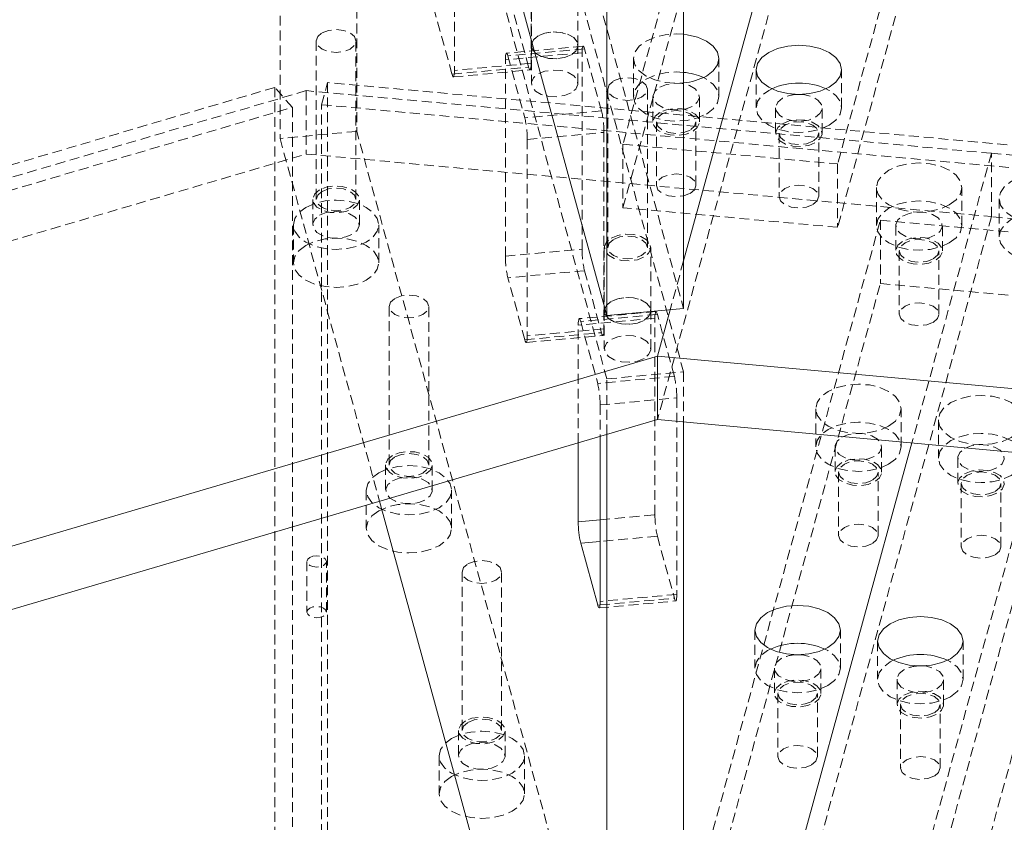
# Model space of a CAD drawing. Header units: millimetres. Extents: x 1529 to 6255, y 1713 to 5797.
# Tile 64 of 82: x 4929 to 5056, y 5173 to 5277. Entities that reach past the tile are written whole.
import ezdxf

# ---------------------------------------------------------------- set-up
doc = ezdxf.new("R2010")
doc.units = ezdxf.units.MM
doc.linetypes.add('HIDDEN', pattern=[1.905, 1.27, -0.635])

msp = doc.modelspace()

# ---------------------------------------------------------------- linework, layer by layer
at = {"color": 7, "linetype": 'HIDDEN', "lineweight": 0}
for p, q in [((4972.771, 5393.12), (5014.875, 5239.654)), ((5004.998, 5230.586), (4962.894, 5384.051)), ((4962.894, 5384.051), (4962.894, 5261.57)), ((5014.875, 5231.489), (4972.771, 5384.954)), ((4972.771, 5384.954), (4972.771, 5262.473)), ((5040.224, 5381.689), (5007.06, 5260.811)), ((5054.521, 5382.135), (5011.501, 5225.336)), ((5067.879, 5379.16), (5034.715, 5258.282)), ((5007.06, 5252.645), (5040.224, 5373.524)), ((5067.879, 5370.995), (5034.715, 5250.117)), ((4995.231, 5271.245), (4995.231, 5296.558)), ((4985.354, 5295.655), (4985.354, 5270.342)), ((4995.271, 5281.725), (4995.271, 5273.559)), ((5001.271, 5273.559), (5001.271, 5281.725)), ((4994.918, 5270.752), (4992.728, 5278.735)), ((4985.041, 5269.849), (4982.851, 5277.832)), ((4967.562, 5274.124), (4967.562, 5253.711)), ((4972.662, 5253.711), (4972.662, 5274.124)), ((5001.932, 5273.461), (4992.055, 5272.558)), ((4995.271, 5273.559), (4995.271, 5268.66)), ((5001.271, 5268.66), (5001.271, 5273.559)), ((5001.801, 5272.61), (4991.924, 5271.707)), ((5002.114, 5273.103), (4992.237, 5272.2)), ((4992.237, 5272.2), (4994.427, 5264.217)), ((5001.801, 5247.297), (5001.801, 5272.61)), ((5004.304, 5265.12), (5002.114, 5273.103)), ((4995.231, 5271.245), (4985.354, 5270.342)), ((4991.924, 5246.394), (4991.924, 5271.707)), ((5008.424, 5271.855), (5008.424, 5266.956)), ((5019.424, 5266.956), (5019.424, 5271.855)), ((4985.041, 5269.849), (4994.918, 5270.752)), ((4985.223, 5269.491), (4995.1, 5270.394)), ((5024.227, 5270.411), (5024.227, 5265.511)), ((5035.227, 5265.511), (5035.227, 5270.411)), ((4968.243, 5265.91), (4969.025, 5268.761)), ((5079.315, 5258.676), (4969.025, 5268.761)), ((4969.025, 5268.761), (4969.025, 4700.448)), ((4962.216, 5268.138), (4595.2, 5160.183)), ((4966.268, 5267.723), (4596.325, 5158.908)), ((4964.486, 5265.566), (4962.216, 5268.138)), ((4962.216, 5268.138), (4962.216, 4699.826)), ((5054.521, 5259.654), (4966.268, 5267.723)), ((4966.268, 5267.723), (4966.268, 5259.558)), ((5005.107, 5267.927), (5005.107, 5247.514)), ((5010.207, 5247.514), (5010.207, 5267.927)), ((4968.243, 5265.91), (5538.738, 5213.747)), ((4968.243, 4697.597), (4968.243, 5265.91)), ((5010.924, 5266.956), (5010.924, 5263.69)), ((5016.924, 5263.69), (5016.924, 5266.956)), ((4529.449, 5137.603), (4964.486, 5265.566)), ((4964.486, 5265.566), (4964.486, 4697.254)), ((5004.304, 5265.12), (4994.427, 5264.217)), ((5026.727, 5265.511), (5026.727, 5262.245)), ((5032.727, 5262.245), (5032.727, 5265.511)), ((5011.374, 5263.69), (5011.374, 5255.525)), ((5016.474, 5255.525), (5016.474, 5263.69)), ((4972.771, 5262.473), (4962.894, 5261.57)), ((5014.875, 5109.008), (4972.771, 5262.473)), ((4994.74, 5261.444), (5004.617, 5262.347)), ((5004.617, 5262.347), (5004.617, 5237.034)), ((5027.177, 5262.245), (5027.177, 5254.08)), ((5032.277, 5254.08), (5032.277, 5262.245)), ((4962.894, 5261.57), (4975.722, 5214.812)), ((4994.74, 5261.444), (4994.74, 5236.131)), ((5007.06, 5260.811), (5034.715, 5258.282)), ((5007.06, 5260.811), (5007.06, 5252.645)), ((4527.667, 5130.547), (4966.268, 5259.558)), ((4966.268, 5259.558), (5054.521, 5251.489)), ((5054.521, 5259.654), (5044.283, 5222.338)), ((5054.521, 5251.489), (5054.521, 5259.654)), ((5054.521, 5259.654), (5082.285, 5257.116)), ((5034.715, 5258.282), (5034.715, 5250.117)), ((5039.711, 5255.245), (5039.711, 5250.346)), ((5050.711, 5250.346), (5050.711, 5255.245)), ((4967.112, 5253.711), (4967.112, 5250.444)), ((4973.112, 5250.444), (4973.112, 5253.711)), ((5055.514, 5253.8), (5055.514, 5248.901)), ((5034.715, 5250.117), (5007.06, 5252.645)), ((5007.06, 5130.164), (5040.224, 5251.043)), ((5054.521, 5251.489), (5011.501, 5094.689)), ((5040.224, 5251.043), (5067.879, 5248.514)), ((5040.224, 5251.043), (5040.224, 5242.877)), ((5452.461, 5215.104), (5054.521, 5251.489)), ((4964.612, 5250.444), (4964.612, 5245.545)), ((4975.612, 5245.545), (4975.612, 5250.444)), ((5032.687, 5092.752), (5075.707, 5249.552)), ((5042.211, 5250.346), (5042.211, 5247.08)), ((5048.211, 5247.08), (5048.211, 5250.346)), ((5067.879, 5248.514), (5034.715, 5127.636)), ((4991.924, 5246.394), (5001.801, 5247.297)), ((5004.657, 5247.514), (5004.657, 5239.348)), ((5010.657, 5239.348), (5010.657, 5247.514)), ((5042.661, 5247.08), (5042.661, 5238.914)), ((5047.761, 5238.914), (5047.761, 5247.08)), ((5014.875, 5245.799), (5013.146, 5239.496)), ((5002.114, 5244.524), (4992.237, 5243.621)), ((5002.114, 5244.524), (5004.304, 5236.541)), ((4994.427, 5235.638), (4992.237, 5243.621)), ((5007.06, 5121.999), (5040.224, 5242.877)), ((5040.224, 5242.877), (5067.879, 5240.348)), ((4976.948, 5239.913), (4976.948, 5219.5)), ((4982.048, 5219.5), (4982.048, 5239.913)), ((5011.318, 5239.251), (5001.441, 5238.348)), ((5004.657, 5239.348), (5004.657, 5234.449)), ((5010.657, 5234.449), (5010.657, 5239.348)), ((5034.715, 5119.47), (5067.879, 5240.348)), ((5011.187, 5238.399), (5001.31, 5237.496)), ((5011.5, 5238.892), (5001.623, 5237.989)), ((5001.623, 5237.989), (5003.813, 5230.006)), ((5011.187, 5213.087), (5011.187, 5238.399)), ((5013.69, 5230.91), (5011.5, 5238.892)), ((5004.617, 5237.034), (4994.74, 5236.131)), ((5001.31, 5222.338), (5001.31, 5237.496)), ((4994.427, 5235.638), (5004.304, 5236.541)), ((4994.609, 5235.28), (5004.486, 5236.183)), ((5013.69, 5230.91), (5003.813, 5230.006)), ((5004.998, 5230.586), (5014.875, 5231.489)), ((5004.998, 5223.423), (5004.998, 5230.586)), ((5014.875, 5231.489), (5014.875, 5225.027)), ((5004.126, 5227.233), (5014.003, 5228.136)), ((5014.003, 5228.136), (5014.003, 5202.823)), ((5004.126, 5227.233), (5004.126, 5223.166)), ((5031.89, 5226.736), (5031.89, 5221.837)), ((5042.89, 5221.837), (5042.89, 5226.736)), ((5047.692, 5225.291), (5047.692, 5220.392)), ((5034.389, 5221.837), (5034.389, 5218.571)), ((5040.389, 5218.571), (5040.389, 5221.837)), ((5050.193, 5220.392), (5050.193, 5217.126)), ((4976.498, 5219.5), (4976.498, 5216.234)), ((4982.498, 5216.234), (4982.498, 5219.5)), ((5034.84, 5218.571), (5034.84, 5210.405)), ((5039.939, 5210.405), (5039.939, 5218.571)), ((5050.643, 5217.126), (5050.643, 5208.96)), ((5055.743, 5208.96), (5055.743, 5217.126)), ((4973.998, 5216.234), (4973.998, 5211.334)), ((4984.998, 5211.334), (4984.998, 5216.234)), ((5004.126, 5212.441), (5011.187, 5213.087)), ((5011.5, 5210.313), (5004.126, 5209.639)), ((5011.5, 5210.313), (5013.69, 5202.331)), ((4966.367, 5207.072), (4966.367, 5200.539)), ((4968.867, 5200.539), (4968.867, 5207.072)), ((4986.334, 5205.702), (4986.334, 5185.289)), ((4991.434, 5185.289), (4991.434, 5205.703)), ((5014.003, 5202.823), (5004.126, 5201.92)), ((5003.995, 5201.069), (5013.872, 5201.972)), ((5004.109, 5201.455), (5013.69, 5202.331)), ((5024.068, 5198.227), (5024.068, 5193.328)), ((5035.068, 5193.328), (5035.068, 5198.227)), ((5039.871, 5196.782), (5039.871, 5191.883)), ((5050.871, 5191.883), (5050.871, 5196.782)), ((5026.568, 5193.328), (5026.568, 5190.062)), ((5032.568, 5190.062), (5032.568, 5193.328)), ((5042.371, 5191.883), (5042.371, 5188.617)), ((5048.371, 5188.617), (5048.371, 5191.883)), ((5027.018, 5190.062), (5027.018, 5181.896)), ((5032.118, 5181.896), (5032.118, 5190.062)), ((5042.821, 5188.617), (5042.821, 5180.451)), ((5047.921, 5180.451), (5047.921, 5188.617)), ((4985.884, 5185.289), (4985.884, 5182.023)), ((4991.884, 5182.023), (4991.884, 5185.289)), ((4983.384, 5182.023), (4983.384, 5177.124)), ((4994.384, 5177.124), (4994.384, 5182.023))]:
    msp.add_line(p, q, dxfattribs=at)
at = {"color": 7, "linetype": 'Continuous', "lineweight": 15}
for p, q in [((4962.894, 5392.217), (5004.998, 5238.751)), ((5014.875, 5239.654), (5014.875, 5317.226)), ((5004.998, 5238.751), (5004.998, 5316.323)), ((5026.174, 5286.981), (5014.875, 5245.799)), ((5029.5, 5267.238), (5029.955, 5267.238)), ((5014.875, 5239.654), (5004.998, 5238.751)), ((5013.146, 5239.496), (5011.501, 5233.501)), ((4652.514, 5127.908), (5011.501, 5233.501)), ((5011.501, 5233.501), (5011.501, 5225.336)), ((5011.501, 5233.501), (5409.441, 5197.116)), ((5011.501, 5225.336), (4652.514, 5119.742)), ((5011.501, 5225.336), (5409.441, 5188.951)), ((5014.875, 5225.027), (5014.875, 5109.008)), ((5004.126, 5223.166), (5004.126, 5201.92)), ((5004.998, 5108.105), (5004.998, 5223.423)), ((5001.31, 5212.183), (5001.31, 5222.338)), ((5044.283, 5222.338), (5014.875, 5115.153)), ((4975.722, 5214.812), (5004.998, 5108.105)), ((5003.813, 5201.427), (5001.623, 5209.41)), ((5029.34, 5195.055), (5029.795, 5195.055)), ((5045.143, 5193.61), (5045.598, 5193.61))]:
    msp.add_line(p, q, dxfattribs=at)
at = {"color": 8, "linetype": 'Continuous', "lineweight": 15}
for p, q in [((5001.31, 5212.183), (5004.126, 5212.441)), ((5004.126, 5209.639), (5001.623, 5209.41)), ((5003.813, 5201.427), (5004.109, 5201.455))]:
    msp.add_line(p, q, dxfattribs=at)
at = {"color": 7, "linetype": 'HIDDEN', "lineweight": 0, "flags": 128}
for points in [[(4968.309, 5275.165), (4969.136, 5275.484), (4970.112, 5275.596), (4971.088, 5275.484), (4971.915, 5275.165), (4972.468, 5274.687), (4972.662, 5274.124), (4972.468, 5273.561), (4971.915, 5273.083), (4971.088, 5272.764), (4970.112, 5272.652), (4969.137, 5272.764), (4968.309, 5273.083), (4967.756, 5273.561), (4967.562, 5274.124), (4967.756, 5274.687), (4968.309, 5275.165)], [(4996.149, 5274.784), (4995.552, 5274.291), (4995.282, 5273.71), (4995.373, 5273.111), (4995.813, 5272.566), (4996.55, 5272.141), (4997.494, 5271.886), (4998.532, 5271.834), (4999.538, 5271.99), (5000.392, 5272.335), (5000.989, 5272.827), (5001.259, 5273.408), (5001.168, 5274.008), (5000.728, 5274.553), (4999.991, 5274.978), (4999.047, 5275.232), (4998.009, 5275.285), (4997.003, 5275.129), (4996.149, 5274.784)], [(5000.392, 5272.335), (4999.538, 5271.99), (4998.532, 5271.834), (4997.494, 5271.886), (4996.55, 5272.141), (4995.813, 5272.566), (4995.373, 5273.111), (4995.282, 5273.71), (4995.552, 5274.291), (4996.149, 5274.784), (4997.003, 5275.129), (4998.009, 5275.285), (4999.047, 5275.232), (4999.991, 5274.978), (5000.728, 5274.553), (5001.168, 5274.008), (5001.259, 5273.408), (5000.989, 5272.827), (5000.392, 5272.335)], [(5014.875, 5274.983), (5013.924, 5275.031), (5012.501, 5274.922), (5011.174, 5274.605), (5010.035, 5274.101), (5009.161, 5273.443), (5008.612, 5272.677), (5008.424, 5271.855), (5008.612, 5271.034), (5009.161, 5270.268), (5010.035, 5269.61), (5011.174, 5269.106), (5012.501, 5268.789), (5013.924, 5268.68), (5014.875, 5268.728)], [(5002.114, 5273.103), (5002.053, 5273.294), (5001.994, 5273.415), (5001.94, 5273.461), (5001.893, 5273.431), (5001.854, 5273.325), (5001.825, 5273.148), (5001.807, 5272.907), (5001.801, 5272.61)], [(4991.924, 5271.707), (4991.93, 5272.004), (4991.948, 5272.245), (4991.977, 5272.422), (4992.016, 5272.528), (4992.063, 5272.558), (4992.117, 5272.512), (4992.176, 5272.391), (4992.237, 5272.2)], [(4994.918, 5270.752), (4994.979, 5270.561), (4995.038, 5270.44), (4995.092, 5270.394), (4995.139, 5270.424), (4995.178, 5270.53), (4995.207, 5270.707), (4995.225, 5270.948), (4995.231, 5271.245)], [(4985.354, 5270.342), (4985.348, 5270.045), (4985.33, 5269.804), (4985.301, 5269.627), (4985.262, 5269.521), (4985.215, 5269.491), (4985.161, 5269.537), (4985.102, 5269.658), (4985.041, 5269.849)], [(5000.392, 5267.435), (4999.538, 5267.09), (4998.532, 5266.935), (4997.494, 5266.987), (4996.55, 5267.241), (4995.813, 5267.667), (4995.373, 5268.212), (4995.282, 5268.811), (4995.552, 5269.392), (4996.149, 5269.885), (4997.003, 5270.23), (4998.009, 5270.385), (4999.047, 5270.333), (4999.991, 5270.079), (5000.728, 5269.653), (5001.168, 5269.108), (5001.259, 5268.509), (5000.989, 5267.928), (5000.392, 5267.435)], [(5014.875, 5270.083), (5013.924, 5270.131), (5012.501, 5270.023), (5011.174, 5269.706), (5010.035, 5269.201), (5009.161, 5268.544), (5008.612, 5267.778), (5008.424, 5266.956), (5008.612, 5266.134), (5009.161, 5265.369), (5010.035, 5264.711), (5011.174, 5264.207), (5012.501, 5263.889), (5013.924, 5263.781), (5015.348, 5263.889), (5016.674, 5264.207), (5017.813, 5264.711), (5017.813, 5264.711)], [(5005.854, 5268.968), (5006.681, 5269.287), (5007.657, 5269.4), (5008.632, 5269.287), (5009.46, 5268.968), (5010.012, 5268.491), (5010.207, 5267.927), (5010.013, 5267.364), (5009.46, 5266.887), (5008.632, 5266.567), (5007.657, 5266.455), (5006.681, 5266.567), (5005.853, 5266.887), (5005.301, 5267.364), (5005.107, 5267.927), (5005.301, 5268.491), (5005.854, 5268.968)], [(5011.803, 5268.181), (5012.656, 5268.526), (5013.663, 5268.681), (5014.701, 5268.629), (5015.645, 5268.375), (5016.382, 5267.95), (5016.822, 5267.404), (5016.913, 5266.805), (5016.643, 5266.224), (5016.046, 5265.732), (5015.192, 5265.387), (5014.186, 5265.231), (5013.148, 5265.283), (5012.204, 5265.538), (5011.467, 5265.963), (5011.027, 5266.508), (5010.936, 5267.107), (5011.205, 5267.688), (5011.803, 5268.181)], [(5017.813, 5264.711), (5018.687, 5265.369), (5019.237, 5266.134), (5019.424, 5266.956), (5019.237, 5267.778), (5018.687, 5268.544), (5017.813, 5269.201), (5017.423, 5269.406)], [(5026.228, 5267.961), (5025.838, 5267.756), (5024.964, 5267.099), (5024.415, 5266.333), (5024.227, 5265.511), (5024.415, 5264.69), (5024.964, 5263.924), (5025.838, 5263.266), (5026.977, 5262.762), (5028.304, 5262.444), (5029.727, 5262.336), (5031.151, 5262.444), (5032.477, 5262.762), (5033.616, 5263.266), (5033.616, 5263.266)], [(5029.955, 5267.238), (5030.504, 5267.184), (5031.448, 5266.93), (5032.185, 5266.505), (5032.625, 5265.96), (5032.716, 5265.36), (5032.446, 5264.779), (5031.849, 5264.287), (5030.995, 5263.942), (5029.989, 5263.786), (5028.951, 5263.838), (5028.007, 5264.093), (5027.27, 5264.518), (5026.83, 5265.063), (5026.739, 5265.662), (5027.008, 5266.243), (5027.606, 5266.736), (5027.606, 5266.736)], [(5033.616, 5263.266), (5034.49, 5263.924), (5035.04, 5264.69), (5035.227, 5265.511), (5035.04, 5266.333), (5034.49, 5267.099), (5033.616, 5267.756), (5033.226, 5267.961)], [(5011.803, 5264.915), (5011.205, 5264.422), (5010.936, 5263.841), (5011.027, 5263.242), (5011.467, 5262.697), (5012.204, 5262.271), (5013.148, 5262.017), (5014.186, 5261.965), (5015.192, 5262.12), (5016.046, 5262.465), (5016.643, 5262.958), (5016.913, 5263.539), (5016.822, 5264.138), (5016.382, 5264.683), (5015.645, 5265.109), (5014.701, 5265.363), (5013.663, 5265.415), (5012.656, 5265.26), (5011.803, 5264.915)], [(5015.727, 5262.649), (5014.9, 5262.33), (5013.924, 5262.218), (5012.948, 5262.33), (5012.121, 5262.649), (5011.568, 5263.127), (5011.374, 5263.69), (5011.568, 5264.253), (5012.121, 5264.731), (5012.948, 5265.05), (5013.924, 5265.162), (5014.9, 5265.05), (5015.727, 5264.731), (5016.28, 5264.253), (5016.474, 5263.69), (5016.28, 5263.127), (5015.727, 5262.649)], [(5027.606, 5263.47), (5028.459, 5263.815), (5029.466, 5263.97), (5030.504, 5263.918), (5031.448, 5263.664), (5032.185, 5263.238), (5032.625, 5262.693), (5032.716, 5262.094), (5032.446, 5261.513), (5031.849, 5261.021), (5030.995, 5260.676), (5029.989, 5260.52), (5028.951, 5260.572), (5028.007, 5260.826), (5027.27, 5261.252), (5026.83, 5261.797), (5026.739, 5262.396), (5027.008, 5262.977), (5027.606, 5263.47)], [(5031.53, 5261.204), (5030.703, 5260.885), (5029.727, 5260.773), (5028.751, 5260.885), (5027.924, 5261.204), (5027.371, 5261.682), (5027.177, 5262.245), (5027.371, 5262.808), (5027.924, 5263.286), (5028.751, 5263.605), (5029.727, 5263.717), (5030.703, 5263.605), (5031.53, 5263.286), (5032.083, 5262.808), (5032.277, 5262.245), (5032.083, 5261.682), (5031.53, 5261.204)], [(5049.1, 5253), (5049.974, 5253.657), (5050.524, 5254.423), (5050.711, 5255.245), (5050.524, 5256.067), (5049.974, 5256.833), (5049.1, 5257.49), (5047.961, 5257.995), (5046.635, 5258.312), (5045.211, 5258.42), (5043.788, 5258.312), (5042.461, 5257.995), (5041.322, 5257.49), (5040.448, 5256.833), (5039.899, 5256.067), (5039.711, 5255.245), (5039.899, 5254.423), (5040.448, 5253.657), (5041.322, 5253), (5042.461, 5252.495), (5043.788, 5252.178), (5045.211, 5252.07), (5046.635, 5252.178), (5047.961, 5252.495), (5049.1, 5253)], [(5015.727, 5254.484), (5016.28, 5254.961), (5016.474, 5255.525), (5016.28, 5256.088), (5015.727, 5256.566), (5014.9, 5256.885), (5013.924, 5256.997), (5012.948, 5256.885), (5012.121, 5256.566), (5011.568, 5256.088), (5011.374, 5255.525), (5011.568, 5254.961), (5012.121, 5254.484), (5012.948, 5254.165), (5013.924, 5254.053), (5014.9, 5254.165), (5015.727, 5254.484)], [(5064.903, 5251.555), (5063.764, 5251.05), (5062.438, 5250.733), (5061.014, 5250.625), (5059.591, 5250.733), (5058.264, 5251.05), (5057.125, 5251.555), (5056.251, 5252.213), (5055.702, 5252.978), (5055.514, 5253.8), (5055.702, 5254.622), (5056.251, 5255.388), (5057.125, 5256.045), (5058.264, 5256.55), (5059.591, 5256.867), (5061.014, 5256.975), (5062.438, 5256.867), (5063.764, 5256.55), (5064.903, 5256.045), (5065.777, 5255.388), (5066.327, 5254.622), (5066.514, 5253.8), (5066.327, 5252.978), (5065.777, 5252.213), (5064.903, 5251.555)], [(4967.991, 5254.935), (4967.393, 5254.443), (4967.124, 5253.862), (4967.215, 5253.262), (4967.655, 5252.717), (4968.392, 5252.292), (4969.336, 5252.038), (4970.374, 5251.985), (4971.38, 5252.141), (4972.234, 5252.486), (4972.831, 5252.979), (4973.101, 5253.56), (4973.01, 5254.159), (4972.57, 5254.704), (4971.833, 5255.129), (4970.889, 5255.383), (4969.851, 5255.436), (4968.844, 5255.28), (4967.991, 5254.935)], [(4968.309, 5254.752), (4969.136, 5255.071), (4970.112, 5255.183), (4971.088, 5255.071), (4971.915, 5254.752), (4972.468, 5254.274), (4972.662, 5253.711), (4972.468, 5253.147), (4971.915, 5252.67), (4971.088, 5252.351), (4970.112, 5252.239), (4969.137, 5252.351), (4968.309, 5252.67), (4967.756, 5253.147), (4967.562, 5253.711), (4967.756, 5254.274), (4968.309, 5254.752)], [(5031.53, 5253.039), (5032.083, 5253.516), (5032.277, 5254.08), (5032.083, 5254.643), (5031.53, 5255.121), (5030.703, 5255.44), (5029.727, 5255.552), (5028.751, 5255.44), (5027.924, 5255.121), (5027.371, 5254.643), (5027.177, 5254.08), (5027.371, 5253.516), (5027.924, 5253.039), (5028.751, 5252.72), (5029.727, 5252.608), (5030.703, 5252.72), (5031.53, 5253.039)], [(4966.223, 5252.69), (4967.362, 5253.194), (4968.689, 5253.511), (4970.112, 5253.62), (4971.536, 5253.511), (4972.862, 5253.194), (4974.001, 5252.69), (4974.875, 5252.032), (4975.425, 5251.266), (4975.612, 5250.444), (4975.425, 5249.623), (4974.875, 5248.857), (4974.001, 5248.199), (4972.862, 5247.695), (4971.536, 5247.378), (4970.112, 5247.269), (4968.689, 5247.378), (4967.362, 5247.695), (4966.223, 5248.199), (4965.349, 5248.857), (4964.8, 5249.623), (4964.612, 5250.444), (4964.8, 5251.266), (4965.349, 5252.032), (4966.223, 5252.69)], [(5049.1, 5248.101), (5049.974, 5248.758), (5050.524, 5249.524), (5050.711, 5250.346), (5050.524, 5251.168), (5049.974, 5251.933), (5049.1, 5252.591), (5047.961, 5253.095), (5046.635, 5253.413), (5045.211, 5253.521), (5043.788, 5253.413), (5042.461, 5253.095), (5041.322, 5252.591), (5040.448, 5251.933), (5039.899, 5251.168), (5039.711, 5250.346), (5039.899, 5249.524), (5040.448, 5248.758), (5041.322, 5248.101), (5042.461, 5247.596), (5043.788, 5247.279), (5045.211, 5247.171), (5046.635, 5247.279), (5047.961, 5247.596), (5049.1, 5248.101)], [(4967.991, 5251.669), (4968.844, 5252.014), (4969.851, 5252.17), (4970.889, 5252.117), (4971.833, 5251.863), (4972.57, 5251.438), (4973.01, 5250.893), (4973.101, 5250.294), (4972.831, 5249.713), (4972.234, 5249.22), (4971.38, 5248.875), (4970.374, 5248.719), (4969.336, 5248.772), (4968.392, 5249.026), (4967.655, 5249.451), (4967.215, 5249.996), (4967.124, 5250.595), (4967.393, 5251.176), (4967.991, 5251.669)], [(5043.09, 5251.57), (5043.943, 5251.915), (5044.95, 5252.071), (5045.988, 5252.019), (5046.932, 5251.764), (5047.669, 5251.339), (5048.109, 5250.794), (5048.2, 5250.195), (5047.93, 5249.614), (5047.333, 5249.121), (5046.479, 5248.776), (5045.473, 5248.621), (5044.435, 5248.673), (5043.491, 5248.927), (5042.754, 5249.352), (5042.313, 5249.898), (5042.223, 5250.497), (5042.492, 5251.078), (5043.09, 5251.57)], [(5064.903, 5246.656), (5065.777, 5247.313), (5066.327, 5248.079), (5066.514, 5248.901), (5066.327, 5249.723), (5065.777, 5250.488), (5064.903, 5251.146), (5063.764, 5251.651), (5062.438, 5251.968), (5061.014, 5252.076), (5059.591, 5251.968), (5058.264, 5251.651), (5057.125, 5251.146), (5056.251, 5250.488), (5055.702, 5249.723), (5055.514, 5248.901), (5055.702, 5248.079), (5056.251, 5247.313), (5057.125, 5246.656), (5058.264, 5246.151), (5059.591, 5245.834), (5061.014, 5245.726), (5062.438, 5245.834), (5063.764, 5246.151), (5064.903, 5246.656)], [(4966.223, 5247.79), (4965.349, 5247.133), (4964.8, 5246.367), (4964.612, 5245.545), (4964.8, 5244.723), (4965.349, 5243.958), (4966.223, 5243.3), (4967.362, 5242.796), (4968.689, 5242.478), (4970.112, 5242.37), (4971.536, 5242.478), (4972.862, 5242.796), (4974.001, 5243.3), (4974.875, 5243.958), (4975.425, 5244.723), (4975.612, 5245.545), (4975.425, 5246.367), (4974.875, 5247.133), (4974.001, 5247.79), (4972.862, 5248.295), (4971.536, 5248.612), (4970.112, 5248.72), (4968.689, 5248.612), (4967.362, 5248.295), (4966.223, 5247.79)], [(5005.535, 5248.738), (5006.389, 5249.083), (5007.395, 5249.239), (5008.433, 5249.187), (5009.377, 5248.933), (5010.114, 5248.507), (5010.554, 5247.962), (5010.645, 5247.363), (5010.376, 5246.782), (5009.778, 5246.289), (5008.924, 5245.944), (5007.918, 5245.789), (5006.88, 5245.841), (5005.936, 5246.095), (5005.199, 5246.521), (5004.759, 5247.066), (5004.668, 5247.665), (5004.938, 5248.246), (5005.535, 5248.738)], [(5005.854, 5248.555), (5006.681, 5248.874), (5007.657, 5248.986), (5008.632, 5248.874), (5009.46, 5248.555), (5010.012, 5248.077), (5010.207, 5247.514), (5010.013, 5246.951), (5009.46, 5246.473), (5008.632, 5246.154), (5007.657, 5246.042), (5006.681, 5246.154), (5005.853, 5246.473), (5005.301, 5246.951), (5005.107, 5247.514), (5005.301, 5248.077), (5005.854, 5248.555)], [(5043.09, 5248.304), (5042.492, 5247.812), (5042.223, 5247.231), (5042.313, 5246.631), (5042.754, 5246.086), (5043.491, 5245.661), (5044.435, 5245.407), (5045.473, 5245.354), (5046.479, 5245.51), (5047.333, 5245.855), (5047.93, 5246.348), (5048.2, 5246.929), (5048.109, 5247.528), (5047.669, 5248.073), (5046.932, 5248.498), (5045.988, 5248.752), (5044.95, 5248.805), (5043.943, 5248.649), (5043.09, 5248.304)], [(5047.014, 5246.039), (5047.567, 5246.516), (5047.761, 5247.08), (5047.567, 5247.643), (5047.014, 5248.121), (5046.187, 5248.44), (5045.211, 5248.552), (5044.235, 5248.44), (5043.408, 5248.121), (5042.855, 5247.643), (5042.661, 5247.08), (5042.855, 5246.516), (5043.408, 5246.039), (5044.235, 5245.72), (5045.211, 5245.608), (5046.187, 5245.72), (5047.014, 5246.039)], [(4977.695, 5240.954), (4978.523, 5241.273), (4979.498, 5241.385), (4980.474, 5241.273), (4981.302, 5240.954), (4981.854, 5240.477), (4982.048, 5239.913), (4981.854, 5239.35), (4981.302, 5238.872), (4980.474, 5238.553), (4979.498, 5238.441), (4978.523, 5238.553), (4977.695, 5238.872), (4977.142, 5239.35), (4976.948, 5239.913), (4977.143, 5240.477), (4977.695, 5240.954)], [(5005.535, 5240.573), (5004.938, 5240.08), (5004.668, 5239.499), (5004.759, 5238.9), (5005.199, 5238.355), (5005.936, 5237.93), (5006.88, 5237.676), (5007.918, 5237.623), (5008.924, 5237.779), (5009.778, 5238.124), (5010.376, 5238.617), (5010.645, 5239.198), (5010.554, 5239.797), (5010.114, 5240.342), (5009.377, 5240.767), (5008.433, 5241.021), (5007.395, 5241.074), (5006.389, 5240.918), (5005.535, 5240.573)], [(5009.778, 5238.124), (5008.924, 5237.779), (5007.918, 5237.623), (5006.88, 5237.676), (5005.936, 5237.93), (5005.199, 5238.355), (5004.759, 5238.9), (5004.668, 5239.499), (5004.938, 5240.08), (5005.535, 5240.573), (5006.389, 5240.918), (5007.395, 5241.074), (5008.433, 5241.021), (5009.377, 5240.767), (5010.114, 5240.342), (5010.554, 5239.797), (5010.645, 5239.198), (5010.376, 5238.617), (5009.778, 5238.124)], [(5011.5, 5238.892), (5011.439, 5239.083), (5011.38, 5239.204), (5011.326, 5239.25), (5011.279, 5239.22), (5011.24, 5239.114), (5011.211, 5238.937), (5011.193, 5238.696), (5011.187, 5238.399)], [(5047.014, 5237.873), (5047.567, 5238.351), (5047.761, 5238.914), (5047.567, 5239.477), (5047.014, 5239.955), (5046.187, 5240.274), (5045.211, 5240.386), (5044.235, 5240.274), (5043.408, 5239.955), (5042.855, 5239.478), (5042.661, 5238.914), (5042.855, 5238.351), (5043.408, 5237.873), (5044.235, 5237.554), (5045.211, 5237.442), (5046.187, 5237.554), (5047.014, 5237.873)], [(5001.31, 5237.496), (5001.316, 5237.793), (5001.334, 5238.034), (5001.363, 5238.211), (5001.402, 5238.317), (5001.449, 5238.347), (5001.503, 5238.301), (5001.562, 5238.18), (5001.623, 5237.989)], [(5004.304, 5236.541), (5004.365, 5236.35), (5004.424, 5236.229), (5004.478, 5236.183), (5004.525, 5236.213), (5004.564, 5236.319), (5004.593, 5236.496), (5004.611, 5236.737), (5004.617, 5237.034)], [(4994.74, 5236.131), (4994.734, 5235.834), (4994.716, 5235.593), (4994.687, 5235.416), (4994.648, 5235.31), (4994.601, 5235.28), (4994.547, 5235.326), (4994.488, 5235.447), (4994.427, 5235.638)], [(5009.778, 5233.225), (5008.924, 5232.88), (5007.918, 5232.724), (5006.88, 5232.776), (5005.936, 5233.031), (5005.199, 5233.456), (5004.759, 5234.001), (5004.668, 5234.6), (5004.938, 5235.181), (5005.535, 5235.674), (5006.389, 5236.019), (5007.395, 5236.175), (5008.433, 5236.122), (5009.377, 5235.868), (5010.114, 5235.443), (5010.554, 5234.897), (5010.645, 5234.298), (5010.376, 5233.717), (5009.778, 5233.225)], [(5041.279, 5224.491), (5042.153, 5225.148), (5042.702, 5225.914), (5042.89, 5226.736), (5042.702, 5227.558), (5042.153, 5228.324), (5041.279, 5228.981), (5040.139, 5229.486), (5038.813, 5229.803), (5037.39, 5229.911), (5035.966, 5229.803), (5034.639, 5229.486), (5033.5, 5228.981), (5032.626, 5228.324), (5032.077, 5227.558), (5031.89, 5226.736), (5032.077, 5225.914), (5032.626, 5225.148), (5033.5, 5224.491), (5034.639, 5223.986), (5035.966, 5223.669), (5037.39, 5223.561), (5038.813, 5223.669), (5040.139, 5223.986), (5041.279, 5224.491)], [(5057.082, 5223.046), (5055.943, 5222.541), (5054.616, 5222.224), (5053.192, 5222.116), (5051.769, 5222.224), (5050.443, 5222.541), (5049.303, 5223.046), (5048.429, 5223.704), (5047.88, 5224.469), (5047.692, 5225.291), (5047.88, 5226.113), (5048.429, 5226.879), (5049.303, 5227.536), (5050.443, 5228.041), (5051.769, 5228.358), (5053.193, 5228.466), (5054.616, 5228.358), (5055.943, 5228.041), (5057.082, 5227.536), (5057.956, 5226.879), (5058.505, 5226.113), (5058.693, 5225.291), (5058.505, 5224.469), (5057.956, 5223.704), (5057.082, 5223.046)], [(5041.279, 5219.592), (5042.153, 5220.249), (5042.702, 5221.015), (5042.89, 5221.837), (5042.702, 5222.659), (5042.153, 5223.424), (5041.279, 5224.082), (5040.139, 5224.586), (5038.813, 5224.904), (5037.39, 5225.012), (5035.966, 5224.904), (5034.639, 5224.586), (5033.5, 5224.082), (5032.626, 5223.424), (5032.077, 5222.659), (5031.89, 5221.837), (5032.077, 5221.015), (5032.626, 5220.249), (5033.5, 5219.592), (5034.639, 5219.087), (5035.966, 5218.77), (5037.39, 5218.662), (5038.813, 5218.77), (5040.139, 5219.087), (5041.279, 5219.592)], [(5035.268, 5223.061), (5036.122, 5223.406), (5037.128, 5223.562), (5038.166, 5223.51), (5039.11, 5223.255), (5039.847, 5222.83), (5040.287, 5222.285), (5040.378, 5221.686), (5040.108, 5221.105), (5039.511, 5220.612), (5038.657, 5220.267), (5037.651, 5220.111), (5036.613, 5220.164), (5035.669, 5220.418), (5034.932, 5220.843), (5034.492, 5221.389), (5034.401, 5221.988), (5034.671, 5222.569), (5035.268, 5223.061)], [(5057.082, 5218.147), (5057.956, 5218.804), (5058.505, 5219.57), (5058.693, 5220.392), (5058.505, 5221.214), (5057.956, 5221.979), (5057.082, 5222.637), (5055.943, 5223.142), (5054.616, 5223.459), (5053.193, 5223.567), (5051.769, 5223.459), (5050.443, 5223.142), (5049.303, 5222.637), (5048.429, 5221.979), (5047.88, 5221.214), (5047.692, 5220.392), (5047.88, 5219.57), (5048.429, 5218.804), (5049.303, 5218.147), (5050.443, 5217.642), (5051.769, 5217.325), (5053.192, 5217.217), (5054.616, 5217.325), (5055.943, 5217.642), (5057.082, 5218.147)], [(5051.071, 5221.616), (5051.925, 5221.961), (5052.931, 5222.117), (5053.969, 5222.065), (5054.913, 5221.811), (5055.65, 5221.385), (5056.09, 5220.84), (5056.181, 5220.241), (5055.911, 5219.66), (5055.314, 5219.167), (5054.46, 5218.822), (5053.454, 5218.667), (5052.416, 5218.719), (5051.472, 5218.973), (5050.735, 5219.398), (5050.295, 5219.944), (5050.204, 5220.543), (5050.474, 5221.124), (5051.071, 5221.616)], [(4977.377, 5220.724), (4976.779, 5220.232), (4976.51, 5219.651), (4976.601, 5219.052), (4977.041, 5218.506), (4977.778, 5218.081), (4978.722, 5217.827), (4979.76, 5217.775), (4980.766, 5217.93), (4981.62, 5218.275), (4982.217, 5218.768), (4982.487, 5219.349), (4982.396, 5219.948), (4981.956, 5220.493), (4981.219, 5220.918), (4980.275, 5221.173), (4979.237, 5221.225), (4978.231, 5221.069), (4977.377, 5220.724)], [(4977.695, 5220.541), (4978.523, 5220.86), (4979.498, 5220.972), (4980.474, 5220.86), (4981.302, 5220.541), (4981.854, 5220.063), (4982.048, 5219.5), (4981.854, 5218.936), (4981.302, 5218.459), (4980.474, 5218.14), (4979.498, 5218.028), (4978.523, 5218.14), (4977.695, 5218.459), (4977.142, 5218.936), (4976.948, 5219.5), (4977.143, 5220.063), (4977.695, 5220.541)], [(5035.268, 5219.795), (5034.671, 5219.303), (5034.401, 5218.722), (5034.492, 5218.122), (5034.932, 5217.577), (5035.669, 5217.152), (5036.613, 5216.898), (5037.651, 5216.845), (5038.657, 5217.001), (5039.511, 5217.346), (5040.108, 5217.839), (5040.378, 5218.42), (5040.287, 5219.019), (5039.847, 5219.564), (5039.11, 5219.989), (5038.166, 5220.243), (5037.128, 5220.296), (5036.122, 5220.14), (5035.268, 5219.795)], [(4975.609, 5218.479), (4976.748, 5218.983), (4978.075, 5219.301), (4979.498, 5219.409), (4980.922, 5219.301), (4982.248, 5218.983), (4983.387, 5218.479), (4984.262, 5217.821), (4984.811, 5217.055), (4984.998, 5216.234), (4984.811, 5215.412), (4984.262, 5214.646), (4983.388, 5213.989), (4982.248, 5213.484), (4980.922, 5213.167), (4979.498, 5213.059), (4978.075, 5213.167), (4976.748, 5213.484), (4975.609, 5213.989), (4974.735, 5214.646), (4974.186, 5215.412), (4973.998, 5216.234), (4974.186, 5217.055), (4974.735, 5217.821), (4975.609, 5218.479)], [(5039.193, 5217.53), (5039.745, 5218.007), (5039.939, 5218.571), (5039.745, 5219.134), (5039.193, 5219.612), (5038.365, 5219.931), (5037.389, 5220.043), (5036.414, 5219.931), (5035.586, 5219.612), (5035.034, 5219.134), (5034.84, 5218.571), (5035.034, 5218.007), (5035.586, 5217.53), (5036.414, 5217.211), (5037.39, 5217.099), (5038.365, 5217.211), (5039.193, 5217.53)], [(4977.377, 5217.458), (4978.231, 5217.803), (4979.237, 5217.959), (4980.275, 5217.906), (4981.219, 5217.652), (4981.956, 5217.227), (4982.396, 5216.682), (4982.487, 5216.083), (4982.217, 5215.502), (4981.62, 5215.009), (4980.766, 5214.664), (4979.76, 5214.508), (4978.722, 5214.561), (4977.778, 5214.815), (4977.041, 5215.24), (4976.601, 5215.785), (4976.51, 5216.385), (4976.779, 5216.966), (4977.377, 5217.458)], [(5051.071, 5218.35), (5051.925, 5218.695), (5052.931, 5218.851), (5053.969, 5218.799), (5054.913, 5218.544), (5055.65, 5218.119), (5056.09, 5217.574), (5056.181, 5216.975), (5055.911, 5216.394), (5055.314, 5215.901), (5054.46, 5215.556), (5053.454, 5215.4), (5052.416, 5215.453), (5051.472, 5215.707), (5050.735, 5216.132), (5050.295, 5216.677), (5050.204, 5217.277), (5050.474, 5217.858), (5051.071, 5218.35)], [(5054.996, 5216.085), (5055.548, 5216.562), (5055.743, 5217.126), (5055.548, 5217.689), (5054.996, 5218.167), (5054.168, 5218.486), (5053.193, 5218.598), (5052.217, 5218.486), (5051.389, 5218.167), (5050.837, 5217.689), (5050.643, 5217.126), (5050.837, 5216.562), (5051.389, 5216.085), (5052.217, 5215.766), (5053.193, 5215.654), (5054.168, 5215.766), (5054.996, 5216.085)], [(4975.609, 5213.58), (4974.735, 5212.922), (4974.186, 5212.156), (4973.998, 5211.334), (4974.186, 5210.513), (4974.735, 5209.747), (4975.609, 5209.089), (4976.748, 5208.585), (4978.075, 5208.268), (4979.498, 5208.159), (4980.922, 5208.268), (4982.248, 5208.585), (4983.388, 5209.089), (4984.262, 5209.747), (4984.811, 5210.513), (4984.998, 5211.334), (4984.811, 5212.156), (4984.262, 5212.922), (4983.387, 5213.58), (4982.248, 5214.084), (4980.922, 5214.401), (4979.498, 5214.509), (4978.075, 5214.401), (4976.748, 5214.084), (4975.609, 5213.58)], [(5039.193, 5209.364), (5039.745, 5209.842), (5039.939, 5210.405), (5039.745, 5210.968), (5039.193, 5211.446), (5038.365, 5211.765), (5037.389, 5211.877), (5036.414, 5211.765), (5035.586, 5211.446), (5035.034, 5210.968), (5034.84, 5210.405), (5035.034, 5209.842), (5035.586, 5209.364), (5036.414, 5209.045), (5037.39, 5208.933), (5038.365, 5209.045), (5039.193, 5209.364)], [(5054.996, 5207.919), (5055.548, 5208.397), (5055.743, 5208.96), (5055.548, 5209.524), (5054.996, 5210.001), (5054.168, 5210.32), (5053.193, 5210.432), (5052.217, 5210.32), (5051.389, 5210.001), (5050.837, 5209.524), (5050.643, 5208.96), (5050.837, 5208.397), (5051.389, 5207.919), (5052.217, 5207.6), (5053.193, 5207.488), (5054.168, 5207.6), (5054.996, 5207.919)], [(4966.733, 5207.582), (4967.139, 5207.738), (4967.617, 5207.793), (4968.096, 5207.738), (4968.501, 5207.582), (4968.772, 5207.348), (4968.867, 5207.072), (4968.772, 5206.796), (4968.501, 5206.562), (4968.096, 5206.405), (4967.617, 5206.35), (4967.139, 5206.405), (4966.733, 5206.562), (4966.462, 5206.796), (4966.367, 5207.072), (4966.463, 5207.348), (4966.733, 5207.582)], [(4987.081, 5206.743), (4987.909, 5207.063), (4988.884, 5207.175), (4989.86, 5207.063), (4990.688, 5206.743), (4991.24, 5206.266), (4991.434, 5205.703), (4991.24, 5205.139), (4990.688, 5204.662), (4989.86, 5204.342), (4988.884, 5204.23), (4987.909, 5204.342), (4987.081, 5204.662), (4986.529, 5205.139), (4986.334, 5205.702), (4986.529, 5206.266), (4987.081, 5206.743)], [(5013.69, 5202.331), (5013.751, 5202.139), (5013.81, 5202.019), (5013.864, 5201.972), (5013.911, 5202.003), (5013.95, 5202.108), (5013.979, 5202.285), (5013.997, 5202.527), (5014.003, 5202.823)], [(4966.733, 5201.05), (4966.463, 5200.816), (4966.367, 5200.539), (4966.462, 5200.263), (4966.733, 5200.029), (4967.139, 5199.873), (4967.617, 5199.818), (4968.096, 5199.873), (4968.501, 5200.029), (4968.772, 5200.263), (4968.867, 5200.539), (4968.772, 5200.816), (4968.501, 5201.05), (4968.096, 5201.206), (4967.617, 5201.261), (4967.139, 5201.206), (4966.733, 5201.05)], [(5026.069, 5195.777), (5025.679, 5195.573), (5024.805, 5194.915), (5024.255, 5194.15), (5024.068, 5193.328), (5024.255, 5192.506), (5024.805, 5191.74), (5025.679, 5191.083), (5026.818, 5190.578), (5028.144, 5190.261), (5029.568, 5190.153), (5030.991, 5190.261), (5032.318, 5190.578), (5033.457, 5191.083)], [(5029.795, 5195.055), (5030.344, 5195.001), (5031.289, 5194.746), (5032.025, 5194.321), (5032.466, 5193.776), (5032.556, 5193.177), (5032.287, 5192.596), (5031.689, 5192.103), (5030.836, 5191.758), (5029.829, 5191.602), (5028.791, 5191.655), (5027.847, 5191.909), (5027.11, 5192.334), (5026.67, 5192.88), (5026.579, 5193.479), (5026.849, 5194.06), (5027.446, 5194.552), (5027.446, 5194.552)], [(5033.457, 5191.083), (5034.331, 5191.74), (5034.88, 5192.506), (5035.068, 5193.328), (5034.88, 5194.15), (5034.331, 5194.915), (5033.457, 5195.573), (5033.067, 5195.777)], [(5041.872, 5194.332), (5041.482, 5194.128), (5040.608, 5193.47), (5040.058, 5192.705), (5039.871, 5191.883), (5040.058, 5191.061), (5040.608, 5190.295), (5041.482, 5189.638), (5042.621, 5189.133), (5043.947, 5188.816), (5045.371, 5188.708), (5046.794, 5188.816), (5048.121, 5189.133), (5049.26, 5189.638)], [(5045.598, 5193.61), (5046.147, 5193.556), (5047.092, 5193.302), (5047.828, 5192.876), (5048.269, 5192.331), (5048.359, 5191.732), (5048.09, 5191.151), (5047.492, 5190.658), (5046.639, 5190.313), (5045.632, 5190.158), (5044.594, 5190.21), (5043.65, 5190.464), (5042.913, 5190.889), (5042.473, 5191.435), (5042.382, 5192.034), (5042.652, 5192.615), (5043.249, 5193.107), (5043.249, 5193.107)], [(5049.26, 5189.638), (5050.134, 5190.295), (5050.683, 5191.061), (5050.871, 5191.883), (5050.683, 5192.705), (5050.134, 5193.47), (5049.26, 5194.128), (5048.87, 5194.332)], [(5027.446, 5191.286), (5026.849, 5190.794), (5026.579, 5190.213), (5026.67, 5189.613), (5027.11, 5189.068), (5027.847, 5188.643), (5028.791, 5188.389), (5029.829, 5188.336), (5030.836, 5188.492), (5031.689, 5188.837), (5032.287, 5189.33), (5032.556, 5189.911), (5032.466, 5190.51), (5032.025, 5191.055), (5031.289, 5191.48), (5030.344, 5191.734), (5029.306, 5191.787), (5028.3, 5191.631), (5027.446, 5191.286)], [(5031.371, 5189.021), (5031.924, 5189.498), (5032.118, 5190.062), (5031.924, 5190.625), (5031.371, 5191.102), (5030.544, 5191.422), (5029.568, 5191.534), (5028.592, 5191.422), (5027.765, 5191.102), (5027.212, 5190.625), (5027.018, 5190.062), (5027.212, 5189.498), (5027.765, 5189.021), (5028.592, 5188.702), (5029.568, 5188.589), (5030.544, 5188.702), (5031.371, 5189.021)], [(5043.249, 5189.841), (5044.103, 5190.186), (5045.109, 5190.342), (5046.147, 5190.289), (5047.092, 5190.035), (5047.828, 5189.61), (5048.269, 5189.065), (5048.359, 5188.466), (5048.09, 5187.885), (5047.492, 5187.392), (5046.639, 5187.047), (5045.632, 5186.891), (5044.594, 5186.944), (5043.65, 5187.198), (5042.913, 5187.623), (5042.473, 5188.168), (5042.382, 5188.768), (5042.652, 5189.349), (5043.249, 5189.841)], [(5047.174, 5187.576), (5047.727, 5188.053), (5047.921, 5188.617), (5047.727, 5189.18), (5047.174, 5189.658), (5046.347, 5189.977), (5045.371, 5190.089), (5044.395, 5189.977), (5043.568, 5189.658), (5043.015, 5189.18), (5042.821, 5188.617), (5043.015, 5188.053), (5043.568, 5187.576), (5044.395, 5187.257), (5045.371, 5187.145), (5046.347, 5187.257), (5047.174, 5187.576)], [(4986.763, 5186.514), (4986.166, 5186.021), (4985.896, 5185.44), (4985.987, 5184.841), (4986.427, 5184.296), (4987.164, 5183.87), (4988.108, 5183.616), (4989.146, 5183.564), (4990.152, 5183.719), (4991.006, 5184.064), (4991.603, 5184.557), (4991.873, 5185.138), (4991.782, 5185.737), (4991.342, 5186.282), (4990.605, 5186.708), (4989.661, 5186.962), (4988.623, 5187.014), (4987.617, 5186.859), (4986.763, 5186.514)], [(4987.081, 5186.33), (4987.909, 5186.649), (4988.884, 5186.761), (4989.86, 5186.649), (4990.688, 5186.33), (4991.24, 5185.852), (4991.434, 5185.289), (4991.24, 5184.726), (4990.688, 5184.248), (4989.86, 5183.929), (4988.884, 5183.817), (4987.909, 5183.929), (4987.081, 5184.248), (4986.529, 5184.726), (4986.334, 5185.289), (4986.529, 5185.852), (4987.081, 5186.33)], [(4984.995, 5184.268), (4986.134, 5184.773), (4987.461, 5185.09), (4988.884, 5185.198), (4990.308, 5185.09), (4991.634, 5184.773), (4992.774, 5184.268), (4993.648, 5183.61), (4994.197, 5182.845), (4994.384, 5182.023), (4994.197, 5181.201), (4993.648, 5180.435), (4992.774, 5179.778), (4991.634, 5179.273), (4990.308, 5178.956), (4988.884, 5178.848), (4987.461, 5178.956), (4986.134, 5179.273), (4984.995, 5179.778), (4984.121, 5180.435), (4983.572, 5181.201), (4983.384, 5182.023), (4983.572, 5182.845), (4984.121, 5183.61), (4984.995, 5184.268)], [(4986.763, 5183.247), (4987.617, 5183.592), (4988.623, 5183.748), (4989.661, 5183.696), (4990.605, 5183.441), (4991.342, 5183.016), (4991.782, 5182.471), (4991.873, 5181.872), (4991.603, 5181.291), (4991.006, 5180.798), (4990.152, 5180.453), (4989.146, 5180.298), (4988.108, 5180.35), (4987.164, 5180.604), (4986.427, 5181.029), (4985.987, 5181.575), (4985.896, 5182.174), (4986.166, 5182.755), (4986.763, 5183.247)], [(5031.371, 5180.855), (5031.924, 5181.333), (5032.118, 5181.896), (5031.924, 5182.459), (5031.371, 5182.937), (5030.544, 5183.256), (5029.568, 5183.368), (5028.592, 5183.256), (5027.765, 5182.937), (5027.212, 5182.459), (5027.018, 5181.896), (5027.212, 5181.333), (5027.765, 5180.855), (5028.592, 5180.536), (5029.568, 5180.424), (5030.544, 5180.536), (5031.371, 5180.855)], [(5047.174, 5179.41), (5047.727, 5179.888), (5047.921, 5180.451), (5047.727, 5181.015), (5047.174, 5181.492), (5046.347, 5181.811), (5045.371, 5181.923), (5044.395, 5181.811), (5043.568, 5181.492), (5043.015, 5181.015), (5042.821, 5180.451), (5043.015, 5179.888), (5043.568, 5179.41), (5044.395, 5179.091), (5045.371, 5178.979), (5046.347, 5179.091), (5047.174, 5179.41)], [(4984.995, 5179.369), (4984.121, 5178.711), (4983.572, 5177.945), (4983.384, 5177.124), (4983.572, 5176.302), (4984.121, 5175.536), (4984.995, 5174.878), (4986.134, 5174.374), (4987.461, 5174.057), (4988.884, 5173.949), (4990.308, 5174.057), (4991.634, 5174.374), (4992.774, 5174.878), (4993.648, 5175.536), (4994.197, 5176.302), (4994.384, 5177.124), (4994.197, 5177.945), (4993.648, 5178.711), (4992.774, 5179.369), (4991.634, 5179.873), (4990.308, 5180.19), (4988.884, 5180.299), (4987.461, 5180.19), (4986.134, 5179.873), (4984.995, 5179.369)]]:
    msp.add_lwpolyline(points, dxfattribs=at)
at = {"color": 7, "linetype": 'Continuous', "lineweight": 15, "flags": 128}
for points in [[(5017.813, 5269.61), (5018.687, 5270.268), (5019.237, 5271.034), (5019.424, 5271.855), (5019.237, 5272.677), (5018.687, 5273.443), (5017.813, 5274.101), (5016.674, 5274.605), (5015.348, 5274.922), (5014.875, 5274.983)], [(5033.616, 5268.165), (5032.477, 5267.661), (5031.151, 5267.344), (5029.727, 5267.235), (5028.304, 5267.344), (5026.977, 5267.661), (5025.838, 5268.165), (5024.964, 5268.823), (5024.415, 5269.589), (5024.227, 5270.411), (5024.415, 5271.232), (5024.964, 5271.998), (5025.838, 5272.656), (5026.977, 5273.16), (5028.304, 5273.477), (5029.727, 5273.586), (5031.151, 5273.477), (5032.477, 5273.16), (5033.616, 5272.656), (5034.49, 5271.998), (5035.04, 5271.232), (5035.227, 5270.411), (5035.04, 5269.589), (5034.49, 5268.823), (5033.616, 5268.165)], [(5004.126, 5201.92), (5004.12, 5201.624), (5004.102, 5201.382), (5004.073, 5201.205), (5004.034, 5201.099), (5003.987, 5201.069), (5003.933, 5201.115), (5003.874, 5201.236), (5003.813, 5201.427)], [(5033.457, 5195.982), (5034.331, 5196.639), (5034.88, 5197.405), (5035.068, 5198.227), (5034.88, 5199.049), (5034.331, 5199.815), (5033.457, 5200.472), (5032.318, 5200.977), (5030.991, 5201.294), (5029.568, 5201.402), (5028.144, 5201.294), (5026.818, 5200.977), (5025.679, 5200.472), (5024.805, 5199.815), (5024.255, 5199.049), (5024.068, 5198.227), (5024.255, 5197.405), (5024.805, 5196.639), (5025.679, 5195.982), (5026.818, 5195.477), (5028.144, 5195.16), (5029.568, 5195.052), (5030.991, 5195.16), (5032.318, 5195.477), (5033.457, 5195.982)], [(5049.26, 5194.537), (5048.121, 5194.032), (5046.794, 5193.715), (5045.371, 5193.607), (5043.947, 5193.715), (5042.621, 5194.032), (5041.482, 5194.537), (5040.608, 5195.195), (5040.058, 5195.96), (5039.871, 5196.782), (5040.058, 5197.604), (5040.608, 5198.37), (5041.482, 5199.027), (5042.621, 5199.532), (5043.947, 5199.849), (5045.371, 5199.957), (5046.794, 5199.849), (5048.121, 5199.532), (5049.26, 5199.027), (5050.134, 5198.37), (5050.683, 5197.604), (5050.871, 5196.782), (5050.683, 5195.96), (5050.134, 5195.195), (5049.26, 5194.537)]]:
    msp.add_lwpolyline(points, dxfattribs=at)
at = {"color": 7, "linetype": 'Continuous', "lineweight": 15}
for centre, radius, start, end in [((5014.149, 5262.224), 7.893, 65.49251, 84.72411), ((5014.192, 5276.338), 7.641, 275.1314, 298.29225), ((5029.727, 5260.168), 8.542, 65.81808, 114.18192), ((5013.768, 5212.184), 12.458, 180.00402, 192.86784), ((5029.568, 5187.985), 8.542, 65.81849, 114.18151), ((5045.371, 5186.54), 8.542, 65.81795, 114.18205)]:
    msp.add_arc(centre, radius, start, end, dxfattribs=at)
at = {"color": 7, "linetype": 'HIDDEN', "lineweight": 0}
for centre, radius, start, end in [((5029.651, 5262.846), 4.395, 91.97285, 117.73347), ((4992.157, 5262.346), 12.46, 0.00535, 12.86651), ((4982.28, 5261.443), 12.46, 0.00535, 12.86651), ((5014.259, 5247.298), 12.458, 180.00402, 192.86784), ((5004.382, 5246.395), 12.458, 180.00402, 192.86784), ((5001.546, 5228.135), 12.457, 0.00371, 12.86815), ((4991.669, 5227.232), 12.457, 0.00371, 12.86815), ((5023.645, 5213.087), 12.458, 180.00402, 192.86784), ((5029.491, 5190.666), 4.391, 91.96229, 117.74403), ((5045.296, 5189.214), 4.398, 91.98341, 117.72291)]:
    msp.add_arc(centre, radius, start, end, dxfattribs=at)

doc.saveas('drawing.dxf')
